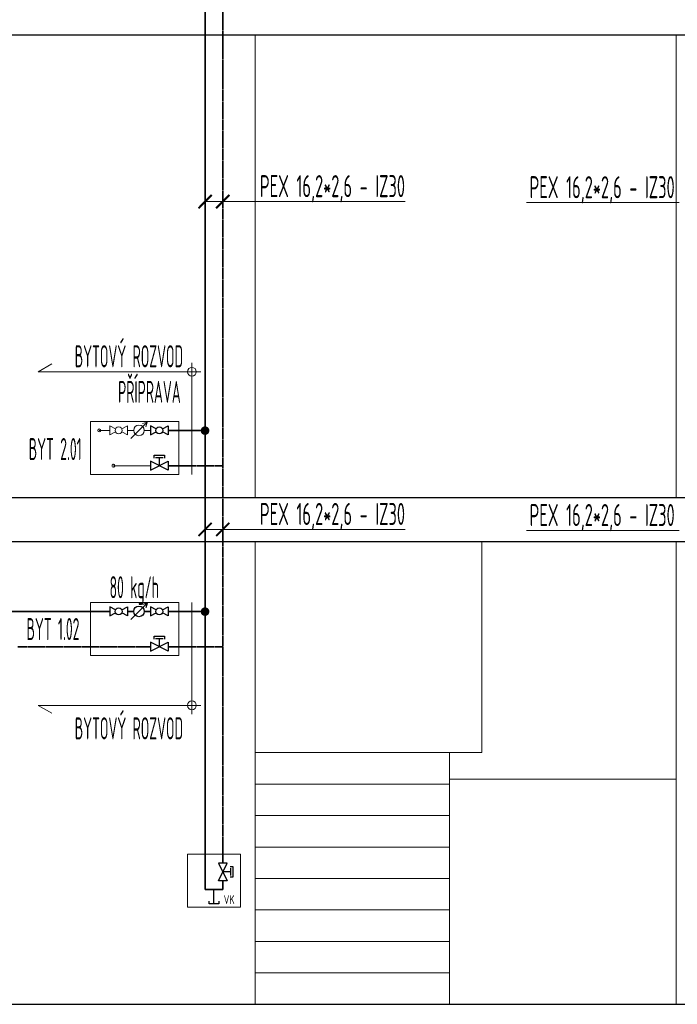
# Model space of a CAD drawing. Header units: millimetres. Extents: x 14365 to 105143, y -126377 to -22383.
# Tile 41 of 191: x 39791 to 43518, y -126377 to -120802. Entities that reach past the tile are written whole.
import ezdxf
from ezdxf.enums import TextEntityAlignment as Align

# ---------------------------------------------------------------- set-up
doc = ezdxf.new("R2010")
doc.units = ezdxf.units.MM
for name, pattern in [('phl_thick', [0]), ('VERDECKT', [9.525, 6.35, -3.175]), ('ČÁRKOVANÁ', [0.75, 0.5, -0.25])]:
    doc.linetypes.add(name, pattern=pattern)
for name, color, linetype, lineweight in [('JS_VYT_POPIS - OBECNĚ', 7, 'Continuous', 5), ('UT_KOTY - DIMENZE', 7, 'Continuous', 5), ('UT_POTRUBI - PŘÍVOD', 1, 'Continuous', 35), ('UT_POTRUBI - ZPÁTEČKA', 5, 'ČÁRKOVANÁ', 35), ('UT_SCHÉMA_POPIS', 7, 'VERDECKT', 5), ('UT_SCHÉMA_PŘÍVOD', 10, 'Continuous', 35), ('UT_SCHÉMA_SYMBOLY', 7, 'Continuous', 25), ('UT_SCHÉMA_ZPÁTEČKA', 172, 'VERDECKT', 35), ('UT_ZAŘÍZENÍ - ZDROJ', 3, 'Continuous', 35), ('VZT_50 POPIS - OBECNE', 7, 'Continuous', 5)]:
    doc.layers.add(name, color=color, linetype=linetype, lineweight=lineweight)
doc.styles.add('ISO 2.5', font='isocp.shx', dxfattribs={"width": 0.8, "height": 2.5})
doc.styles.add('ISOCP 2.5', font='isocp.shx', dxfattribs={"width": 0.6, "height": 2.5})
doc.styles.add('VZT_POPIS', font='isocp.shx', dxfattribs={"width": 0.6, "height": 125})

# ---------------------------------------------------------------- blocks, each defined once
blk = doc.blocks.new('_ArchTick')
at = {"color": 0, "linetype": 'ByBlock', "const_width": 0.15}
blk.add_lwpolyline([(-0.5, -0.5), (0.5, 0.5)], dxfattribs=at)

msp = doc.modelspace()

# ---------------------------------------------------------------- hatches: boundary and pattern name
at = {"layer": 'UT_SCHÉMA_PŘÍVOD'}
for points in [[(40866.4, -123128.7, -1), (40817.1, -123128.7, -1)], [(40866.4, -124153.7, -1), (40817.1, -124153.7, -1)]]:
    msp.add_hatch(color=256, dxfattribs=at).paths.add_polyline_path(points)

# ---------------------------------------------------------------- linework, layer by layer
at = {"ltscale": 8}
for p, q in [((31841.3, -120887.2), (105085.1, -120887.2)), ((31841.3, -123507.2), (105085.1, -123507.2)), ((31841.3, -123757.2), (105085.1, -123757.2)), ((31841.3, -126377.2), (105085.1, -126377.2))]:
    msp.add_line(p, q, dxfattribs=at)
at = {"layer": 'UT_KOTY - DIMENZE'}
for points in [[(40842.3, -121831.6), (41110, -121831.6)], [(40942.3, -121831.6), (41110, -121831.6)], [(41110, -121831.6), (41975, -121831.6)], [(42663.1, -121837.6), (43528.2, -121837.6)], [(40842.3, -123688.1), (41110, -123688.1)], [(40942.3, -123688.1), (41110, -123688.1)], [(41110, -123688.1), (41975, -123688.1)], [(42663.1, -123694.1), (43528.2, -123694.1)]]:
    msp.add_lwpolyline(points, dxfattribs=at)
at = {"layer": 'UT_POTRUBI - PŘÍVOD', "ltscale": 8}
msp.add_line((40302.1, -124152.2), (39667, -124152.2), dxfattribs=at)
at = {"layer": 'UT_POTRUBI - ZPÁTEČKA', "linetype": 'ČÁRKOVANÁ', "ltscale": 8}
for p, q in [((40942.3, -120375.9), (40942.3, -125577.2)), ((40692.3, -123327.2), (40942.3, -123327.2)), ((40532.5, -124352.2), (39781.2, -124352.2)), ((40692.3, -124352.2), (40942.3, -124352.2))]:
    msp.add_line(p, q, dxfattribs=at)
at = {"layer": 'UT_POTRUBI - ZPÁTEČKA', "ltscale": 7}
for p, q in [((40692.3, -123327.2), (40632.5, -123327.2)), ((40692.3, -124352.2), (40632.5, -124352.2))]:
    msp.add_line(p, q, dxfattribs=at)
at = {"layer": 'UT_SCHÉMA_PŘÍVOD'}
for p, q in [((40842.3, -120445.6), (40842.3, -125727.2)), ((40692.3, -123127.2), (40632.5, -123127.2)), ((40692.3, -123127.2), (40842.3, -123127.2)), ((40437.3, -124152.2), (40402.1, -124152.2)), ((40532.5, -124152.2), (40497.3, -124152.2)), ((40692.3, -124152.2), (40632.5, -124152.2)), ((40692.3, -124152.2), (40842.3, -124152.2)), ((40842.3, -125727.2), (40942.3, -125727.2)), ((40942.3, -125727.2), (40942.3, -125677.2))]:
    msp.add_line(p, q, dxfattribs=at)
at = {"layer": 'UT_SCHÉMA_PŘÍVOD', "color": 8, "lineweight": 5}
for p, q in [((40302.1, -123127.2), (40242.3, -123127.2)), ((40402.1, -123127.2), (40437.3, -123127.2)), ((40532.5, -123127.2), (40497.3, -123127.2))]:
    msp.add_line(p, q, dxfattribs=at)
msp.add_circle((40242.3, -123127.2), 8, dxfattribs=at)
at = {"layer": 'UT_SCHÉMA_SYMBOLY', "color": 8, "lineweight": 5}
for p, q in [((40334.2, -123118.2), (40302.1, -123102.2)), ((40302.1, -123102.2), (40302.1, -123152.2)), ((40370, -123118.2), (40402.1, -123102.2)), ((40402.1, -123102.2), (40402.1, -123152.2)), ((40302.1, -123152.2), (40334.2, -123136.1)), ((40402.1, -123152.2), (40370, -123136.1))]:
    msp.add_line(p, q, dxfattribs=at)
at = {"layer": 'UT_SCHÉMA_SYMBOLY'}
for p, q in [((40564.6, -123118.2), (40532.5, -123102.2)), ((40532.5, -123102.2), (40532.5, -123152.2)), ((40600.4, -123118.2), (40632.5, -123102.2)), ((40632.5, -123102.2), (40632.5, -123152.2)), ((40532.5, -123152.2), (40564.6, -123136.1)), ((40632.5, -123152.2), (40600.4, -123136.1)), ((40554, -123285), (40554, -123268.1)), ((40554, -123268.1), (40611.1, -123268.1)), ((40611.1, -123268.1), (40611.1, -123285)), ((40532.5, -123352.2), (40632.5, -123302.2)), ((40632.5, -123352.2), (40532.5, -123302.2)), ((40532.5, -123302.2), (40532.5, -123352.2)), ((40561.5, -123281.2), (40603.5, -123281.2)), ((40582.5, -123281.2), (40582.5, -123327.2)), ((40632.5, -123302.2), (40632.5, -123352.2)), ((40421, -124198.5), (40513.6, -124105.9)), ((40421, -124198.5), (40513.6, -124105.9)), ((40513.6, -124105.9), (40486.8, -124113.1)), ((40513.6, -124105.9), (40506.4, -124132.7)), ((40334.2, -124143.2), (40302.1, -124127.2)), ((40302.1, -124127.2), (40302.1, -124177.2)), ((40302.1, -124177.2), (40334.2, -124161.1)), ((40370, -124143.2), (40402.1, -124127.2)), ((40402.1, -124177.2), (40370, -124161.1)), ((40402.1, -124127.2), (40402.1, -124177.2)), ((40564.6, -124143.2), (40532.5, -124127.2)), ((40532.5, -124127.2), (40532.5, -124177.2)), ((40532.5, -124177.2), (40564.6, -124161.1)), ((40600.4, -124143.2), (40632.5, -124127.2)), ((40632.5, -124177.2), (40600.4, -124161.1)), ((40632.5, -124127.2), (40632.5, -124177.2)), ((40532.5, -124377.2), (40632.5, -124327.2)), ((40632.5, -124377.2), (40532.5, -124327.2)), ((40532.5, -124327.2), (40532.5, -124377.2)), ((40554, -124310), (40554, -124293.1)), ((40554, -124293.1), (40611.1, -124293.1)), ((40561.5, -124306.2), (40603.5, -124306.2)), ((40582.5, -124306.2), (40582.5, -124352.2)), ((40611.1, -124293.1), (40611.1, -124310)), ((40632.5, -124327.2), (40632.5, -124377.2)), ((40917.3, -125677.2), (40967.3, -125577.2)), ((40917.3, -125577.2), (40967.3, -125677.2)), ((40967.3, -125577.2), (40917.3, -125577.2)), ((41001.4, -125598.6), (40984.5, -125598.6)), ((40988.3, -125648.2), (40988.3, -125606.2)), ((41001.4, -125655.8), (41001.4, -125598.6)), ((40988.3, -125627.2), (40942.3, -125627.2)), ((40984.5, -125655.8), (41001.4, -125655.8)), ((40892.3, -125809.1), (40892.3, -125727.2)), ((40967.3, -125677.2), (40917.3, -125677.2)), ((40865.3, -125809.1), (40865.3, -125793.1)), ((40919.3, -125809.1), (40865.3, -125809.1)), ((40919.3, -125793.1), (40919.3, -125809.1))]:
    msp.add_line(p, q, dxfattribs=at)
at = {"layer": 'UT_SCHÉMA_SYMBOLY', "color": 8, "lineweight": 5}
for centre, radius in [((40352.1, -123127.2), 20), ((40467.3, -123127.2), 30)]:
    msp.add_circle(centre, radius, dxfattribs=at)
at = {"layer": 'UT_SCHÉMA_SYMBOLY'}
for centre, radius in [((40582.5, -123127.2), 20), ((40352.1, -124152.2), 20), ((40467.3, -124152.2), 30), ((40582.5, -124152.2), 20)]:
    msp.add_circle(centre, radius, dxfattribs=at)
at = {"layer": 'UT_SCHÉMA_ZPÁTEČKA', "color": 8, "lineweight": 5, "ltscale": 0.3}
msp.add_line((40532.5, -123327.2), (40322.3, -123327.2), dxfattribs=at)
msp.add_circle((40322.3, -123327.2), 8, dxfattribs=at)
at = {"layer": 'UT_ZAŘÍZENÍ - ZDROJ', "linetype": 'Continuous', "lineweight": 5}
for p, q in [((40692.3, -123077.2), (40192.3, -123077.2)), ((40192.3, -123077.2), (40192.3, -123377.2)), ((40692.3, -123377.2), (40692.3, -123077.2)), ((40192.3, -123377.2), (40692.3, -123377.2)), ((40692.3, -124102.2), (40192.3, -124102.2)), ((40192.3, -124102.2), (40192.3, -124402.2)), ((40692.3, -124402.2), (40692.3, -124102.2)), ((40192.3, -124402.2), (40692.3, -124402.2)), ((41042.3, -125527.2), (40742.3, -125527.2)), ((40742.3, -125527.2), (40742.3, -125827.2)), ((41042.3, -125827.2), (41042.3, -125527.2)), ((40742.3, -125827.2), (41042.3, -125827.2))]:
    msp.add_line(p, q, dxfattribs=at)
at = {"layer": 'VZT_50 POPIS - OBECNE', "linetype": 'phl_thick'}
for p, q in [((41126.3, -120887.2), (41126.3, -123507.2)), ((43510.7, -120887.2), (43510.7, -123507.2)), ((39896, -122795.2), (39974, -122750.2)), ((40767.3, -122745.2), (40767.3, -123377.2)), ((40817.3, -122795.2), (39896, -122795.2)), ((41126.3, -123757.2), (41126.3, -126377.2)), ((42410.7, -123757.2), (42410.7, -124952.2)), ((43510.7, -123757.2), (43510.7, -126377.2)), ((40767.3, -124734.2), (40767.3, -124102.2)), ((40817.3, -124684.2), (39896, -124684.2)), ((39896, -124684.2), (39974, -124729.2)), ((41126.3, -124952.2), (42226.3, -124952.2)), ((42226.3, -124952.2), (42410.7, -124952.2)), ((42226.3, -124952.2), (42226.3, -126377.2)), ((43510.7, -125102.2), (42226.3, -125102.2)), ((41126.3, -125130.3), (42226.3, -125130.3)), ((41126.3, -125308.4), (42226.3, -125308.4)), ((41126.3, -125486.6), (42226.3, -125486.6)), ((41126.3, -125664.7), (42226.3, -125664.7)), ((41126.3, -125842.8), (42226.3, -125842.8)), ((41126.3, -126020.9), (42226.3, -126020.9)), ((41126.3, -126199.1), (42226.3, -126199.1))]:
    msp.add_line(p, q, dxfattribs=at)
at = {"layer": 'VZT_50 POPIS - OBECNE', "color": 8, "linetype": 'phl_thick', "lineweight": 5}
for p, q in [((40421, -123173.4), (40513.6, -123080.9)), ((40421, -123173.4), (40513.6, -123080.9)), ((40513.6, -123080.9), (40486.8, -123088.1)), ((40513.6, -123080.9), (40506.4, -123107.7))]:
    msp.add_line(p, q, dxfattribs=at)
at = {"layer": 'VZT_50 POPIS - OBECNE', "linetype": 'phl_thick'}
for centre in [(40767.3, -122795.2), (40767.3, -124684.2)]:
    msp.add_circle(centre, 25, dxfattribs=at)

# ---------------------------------------------------------------- block references
at = {"layer": 'UT_KOTY - DIMENZE', "xscale": 75, "yscale": 75, "zscale": 75, "rotation": 180}
for p in [(40842.3, -121831.6), (40942.3, -121831.6), (40842.3, -123688.1), (40942.3, -123688.1)]:
    msp.add_blockref('_ArchTick', p, dxfattribs=at)

# ---------------------------------------------------------------- texts
at = {"layer": 'JS_VYT_POPIS - OBECNĚ', "style": 'VZT_POPIS', "width": 0.5}
for s, p in [('BYTOVÝ ROZVOD', (40717.3, -122807.7)), ('PŘÍPRAVA', (40703.9, -123009.2)), ('BYTOVÝ ROZVOD', (40717.3, -124914.6))]:
    msp.add_text(s, height=125, dxfattribs=at).set_placement(p, align=Align.BOTTOM_RIGHT)
for s, p in [('BYT 2.01', (40142.3, -123233)), ('BYT 1.02', (40129.8, -124252.2))]:
    msp.add_text(s, height=125, dxfattribs=at).set_placement(p, align=Align.MIDDLE_RIGHT)
msp.add_text('80 kg/h', height=125, dxfattribs=at).set_placement((40440.9, -124115.4), align=Align.BOTTOM_CENTER)
at = {"layer": 'UT_KOTY - DIMENZE', "char_height": 125, "attachment_point": 3, "style": 'ISOCP 2.5'}
for insert in [(41975, -121681.6), (43503.2, -121687.6), (41975, -123538.1), (43503.2, -123544.1)]:
    msp.add_mtext('PEX 16,2*2,6 - IZ30', dxfattribs=dict(at, insert=insert))
at = {"layer": 'UT_SCHÉMA_POPIS', "style": 'ISO 2.5', "width": 0.8}
msp.add_text('VK', height=50, dxfattribs=at).set_placement((40978.4, -125824.1), align=Align.BOTTOM_CENTER)

doc.saveas('drawing.dxf')
